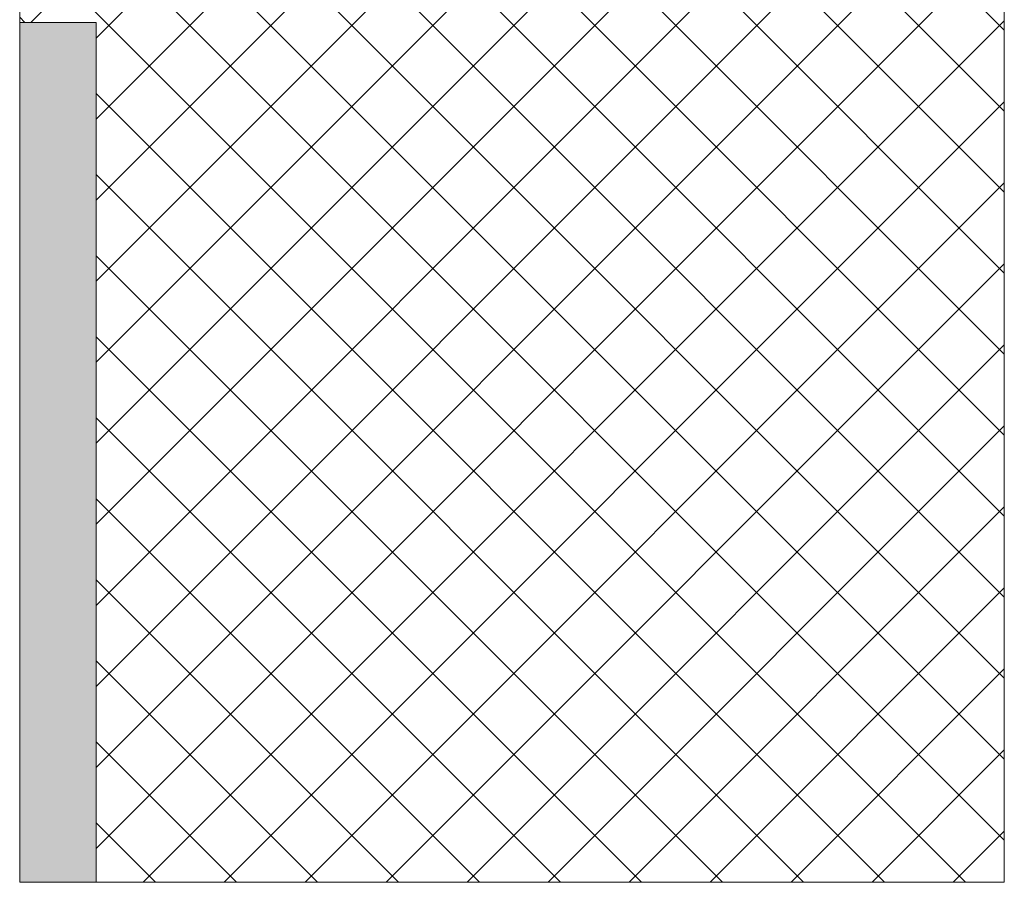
# Model space of a CAD drawing. Header units: millimetres. Extents: x -6861 to -4247, y -337 to 6932.
# Tile 6 of 124: x -6155 to -5897, y 6267 to 6493. Entities that reach past the tile are written whole.
import ezdxf

# ---------------------------------------------------------------- set-up
doc = ezdxf.new("R2010")
doc.units = ezdxf.units.MM
doc.linetypes.add('Dash', pattern=[6, 3, -3])
doc.layers.add('A-ANNO-DIMS', color=7, linetype='Dash', lineweight=9, true_color=0xd2d2d2)
doc.layers.add('A-DETL-GENF', color=7, linetype='Continuous', lineweight=9)
doc.layers.add('E-LITE-EQPM', color=7, linetype='Continuous', lineweight=20)

msp = doc.modelspace()

# ---------------------------------------------------------------- hatches: boundary and pattern name
at = {"layer": 'A-DETL-GENF', "true_color": 0xc0c0c0}
h = msp.add_hatch(color=9, dxfattribs=at)
h.paths.add_polyline_path([(-6135.18, 6266.9), (-6135.18, 6492), (-6155.18, 6492), (-6155.18, 6266.9)])
h.paths.add_polyline_path([(-6155.18, 6622.5), (-6135.18, 6622.5), (-6135.18, 6892.5), (-6155.18, 6892.5), (-6155.18, 6641.45)])
at = {"layer": 'A-DETL-GENF', "true_color": 0xaaaaaa}
h = msp.add_hatch(dxfattribs=at)
h.set_pattern_fill('FP_1', color=253, style=0, pattern_type=2)
h.set_pattern_definition([(45, (-2886.22, 0), (-10.606602, 10.606602), []), (135, (-2886.22, 0), (-10.606602, -10.606602), [])])
h.paths.add_polyline_path([(-6135.18, 6266.9), (-5897.28, 6266.9), (-5897.28, 6892.5), (-6135.18, 6892.5), (-6135.18, 6622.5), (-5940.18, 6622.5), (-5940.18, 6536.5), (-6155.18, 6536.5), (-6155.18, 6492), (-6135.18, 6492), (-6135.18, 6291.97)])

# ---------------------------------------------------------------- linework, layer by layer
at = {"layer": 'A-ANNO-DIMS', "color": 9, "linetype": 'Continuous', "true_color": 0xc8c8c8}
for p, q in [((-5897.28, 6266.9), (-5897.28, 6892.5)), ((-6155.18, 6536.5), (-6155.18, 6492)), ((-6135.18, 6266.9), (-5897.28, 6266.9))]:
    msp.add_line(p, q, dxfattribs=at)
at = {"layer": 'E-LITE-EQPM'}
for p, q in [((-6135.18, 6492), (-6155.18, 6492)), ((-6155.18, 6492), (-6155.18, 6266.9)), ((-6135.18, 6266.9), (-6135.18, 6492)), ((-6155.18, 6266.9), (-6135.18, 6266.9))]:
    msp.add_line(p, q, dxfattribs=at)

doc.saveas('drawing.dxf')
